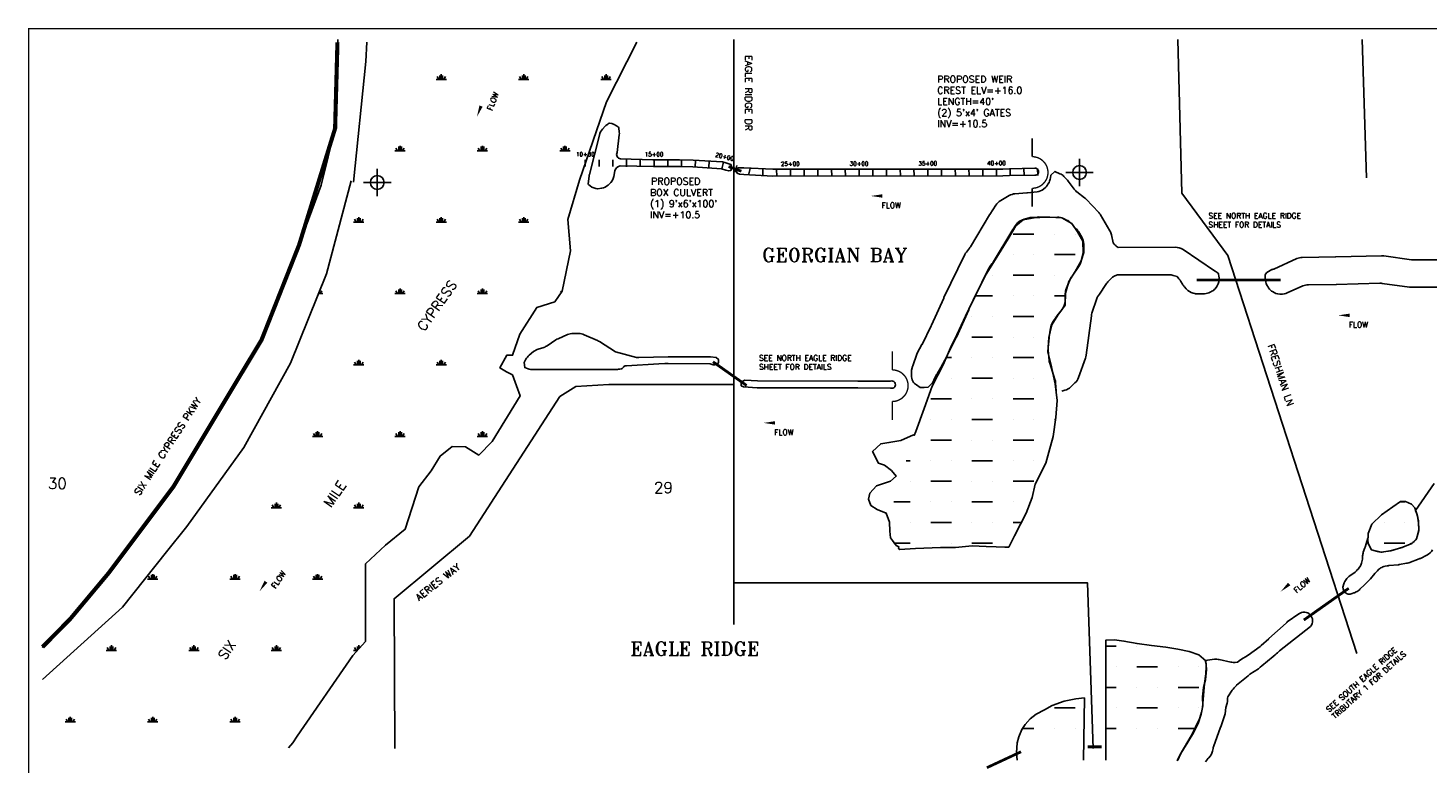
# Model space of a CAD drawing. Extents: x 223230 to 239990, y 792975 to 803700.
# Tile 2 of 3: x 223230 to 233419, y 798349 to 803700. Entities that reach past the tile are written whole.
import ezdxf
from ezdxf.enums import TextEntityAlignment as Align

# ---------------------------------------------------------------- set-up
doc = ezdxf.new("R2010")
doc.units = 0
doc.header["$LTSCALE"] = 800
doc.header["$PDMODE"] = 34
doc.header["$PDSIZE"] = 100
doc.linetypes.add('DASHED', pattern=[0])
doc.linetypes.add('PHANTOM', pattern=[0])
doc.layers.get('0').update_dxf_attribs({"linetype": 'CONTINUOUS'})
for name, color, linetype in [('BORDER', 1, 'CONTINUOUS'), ('HATCH', 3, 'CONTINUOUS'), ('MAJROADS', 9, 'CONTINUOUS'), ('MINROADS', 9, 'CONTINUOUS'), ('PLAKES', 5, 'CONTINUOUS'), ('ROW', 12, 'PHANTOM'), ('SEC', 2, 'CONTINUOUS'), ('STATIONS', 7, 'CONTINUOUS'), ('STRUCTTEXT', 7, 'CONTINUOUS'), ('STRUCTURES', 1, 'CONTINUOUS'), ('TEXT', 7, 'CONTINUOUS'), ('WL-PRESERVE', 14, 'CONTINUOUS'), ('WSHEDS', 11, 'CONTINUOUS')]:
    doc.layers.add(name, color=color, linetype=linetype)
doc.styles.get("Standard").update_dxf_attribs({"font": 'ROMANT'})

# ---------------------------------------------------------------- blocks, each defined once
blk = doc.blocks.new('*X')
at = {"color": 0}
for p, q in [((225675, 803325), (225675, 803325)), ((226200, 803325), (226275, 803325)), ((226219, 803325), (226207, 803346)), ((226228, 803325), (226228, 803355)), ((226238, 803325), (226238, 803363)), ((226247, 803325), (226247, 803355)), ((226256, 803325), (226268, 803346)), ((226800, 803325), (226875, 803325)), ((226819, 803325), (226807, 803346)), ((226828, 803325), (226828, 803355)), ((226838, 803325), (226838, 803363)), ((226847, 803325), (226847, 803355)), ((226856, 803325), (226868, 803346)), ((227400, 803325), (227475, 803325)), ((227419, 803325), (227407, 803346)), ((227428, 803325), (227428, 803355)), ((227438, 803325), (227438, 803363)), ((227447, 803325), (227447, 803355)), ((227456, 803325), (227468, 803346)), ((225900, 802806), (225975, 802806)), ((225919, 802806), (225907, 802826)), ((225928, 802806), (225928, 802836)), ((225938, 802806), (225938, 802843)), ((225947, 802806), (225947, 802836)), ((225956, 802806), (225968, 802826)), ((226500, 802806), (226575, 802806)), ((226519, 802806), (226507, 802826)), ((226528, 802806), (226528, 802836)), ((226538, 802806), (226538, 802843)), ((226547, 802806), (226547, 802836)), ((226556, 802806), (226568, 802826)), ((227100, 802806), (227175, 802806)), ((227119, 802806), (227107, 802826)), ((227128, 802806), (227128, 802836)), ((227138, 802806), (227138, 802843)), ((227147, 802806), (227147, 802836)), ((227156, 802806), (227168, 802826)), ((225600, 802286), (225675, 802286)), ((225619, 802286), (225607, 802307)), ((225628, 802286), (225628, 802316)), ((225638, 802286), (225638, 802323)), ((225647, 802286), (225647, 802316)), ((225656, 802286), (225668, 802307)), ((226200, 802286), (226275, 802286)), ((226219, 802286), (226207, 802307)), ((226228, 802286), (226228, 802316)), ((226238, 802286), (226238, 802323)), ((226247, 802286), (226247, 802316)), ((226256, 802286), (226268, 802307)), ((226800, 802286), (226875, 802286)), ((226819, 802286), (226807, 802307)), ((226828, 802286), (226828, 802316)), ((226838, 802286), (226838, 802323)), ((226847, 802286), (226847, 802316)), ((226856, 802286), (226868, 802307)), ((230400, 802200), (230550, 802200)), ((230700, 802200), (230700, 802200)), ((230850, 802200), (230850, 802200)), ((230400, 802050), (230400, 802050)), ((230550, 802050), (230550, 802050)), ((230700, 802050), (230850, 802050)), ((230250, 801900), (230250, 801900)), ((230400, 801900), (230550, 801900)), ((230700, 801900), (230700, 801900)), ((225345, 801766), (225375, 801766)), ((225347, 801766), (225347, 801772)), ((225356, 801766), (225368, 801787)), ((225900, 801766), (225975, 801766)), ((225919, 801766), (225907, 801787)), ((225928, 801766), (225928, 801796)), ((225938, 801766), (225938, 801804)), ((225947, 801766), (225947, 801796)), ((225956, 801766), (225968, 801787)), ((226500, 801766), (226575, 801766)), ((226519, 801766), (226507, 801787)), ((226528, 801766), (226528, 801796)), ((226538, 801766), (226538, 801804)), ((226547, 801766), (226547, 801796)), ((226556, 801766), (226568, 801787)), ((227100, 801766), (227105, 801766)), ((227113, 801777), (227107, 801787)), ((230123, 801750), (230250, 801750)), ((230400, 801750), (230400, 801750)), ((230550, 801750), (230550, 801750)), ((230700, 801750), (230779, 801750)), ((230100, 801600), (230100, 801600)), ((230250, 801600), (230250, 801600)), ((230400, 801600), (230550, 801600)), ((230700, 801600), (230700, 801600)), ((230100, 801450), (230250, 801450)), ((230400, 801450), (230400, 801450)), ((230550, 801450), (230550, 801450)), ((225619, 801247), (225607, 801267)), ((225628, 801247), (225628, 801277)), ((225638, 801247), (225638, 801284)), ((225647, 801247), (225647, 801277)), ((225656, 801247), (225668, 801267)), ((226219, 801247), (226207, 801267)), ((226228, 801247), (226228, 801277)), ((226238, 801247), (226238, 801284)), ((226247, 801247), (226247, 801277)), ((226256, 801247), (226268, 801267)), ((229913, 801300), (229950, 801300)), ((230100, 801300), (230100, 801300)), ((230250, 801300), (230250, 801300)), ((230400, 801300), (230550, 801300)), ((225600, 801247), (225675, 801247)), ((226200, 801247), (226275, 801247)), ((229950, 801150), (229950, 801150)), ((230100, 801150), (230250, 801150)), ((230400, 801150), (230400, 801150)), ((230550, 801150), (230550, 801150)), ((229800, 801000), (229950, 801000)), ((230100, 801000), (230100, 801000)), ((230250, 801000), (230250, 801000)), ((230400, 801000), (230550, 801000)), ((230700, 801000), (230700, 801000)), ((229800, 800850), (229800, 800850)), ((229950, 800850), (229950, 800850)), ((230100, 800850), (230250, 800850)), ((230400, 800850), (230400, 800850)), ((230550, 800850), (230550, 800850)), ((230700, 800850), (230709, 800850)), ((225319, 800727), (225307, 800748)), ((225328, 800727), (225328, 800757)), ((225338, 800727), (225338, 800765)), ((225347, 800727), (225347, 800757)), ((225356, 800727), (225368, 800748)), ((225919, 800727), (225907, 800748)), ((225928, 800727), (225928, 800757)), ((225938, 800727), (225938, 800765)), ((225947, 800727), (225947, 800757)), ((225956, 800727), (225968, 800748)), ((226519, 800727), (226507, 800748)), ((226528, 800727), (226528, 800757)), ((226538, 800727), (226538, 800765)), ((226547, 800727), (226547, 800757)), ((226556, 800727), (226568, 800748)), ((225300, 800727), (225375, 800727)), ((225900, 800727), (225975, 800727)), ((226500, 800727), (226575, 800727)), ((229800, 800700), (229950, 800700)), ((230100, 800700), (230100, 800700)), ((230250, 800700), (230250, 800700)), ((230400, 800700), (230550, 800700)), ((229620, 800550), (229650, 800550)), ((229800, 800550), (229800, 800550)), ((229950, 800550), (229950, 800550)), ((230100, 800550), (230250, 800550)), ((230400, 800550), (230400, 800550)), ((230550, 800550), (230550, 800550)), ((229650, 800400), (229650, 800400)), ((229800, 800400), (229950, 800400)), ((230100, 800400), (230100, 800400)), ((230250, 800400), (230250, 800400)), ((230400, 800400), (230550, 800400)), ((225028, 800207), (225028, 800237)), ((225038, 800207), (225038, 800245)), ((225047, 800207), (225047, 800237)), ((225628, 800207), (225628, 800237)), ((225638, 800207), (225638, 800245)), ((225647, 800207), (225647, 800237)), ((229532, 800250), (229650, 800250)), ((229800, 800250), (229800, 800250)), ((229950, 800250), (229950, 800250)), ((230100, 800250), (230250, 800250)), ((230400, 800250), (230400, 800250)), ((233216, 800250), (233250, 800250)), ((225000, 800207), (225075, 800207)), ((225019, 800207), (225007, 800228)), ((225056, 800207), (225068, 800228)), ((225600, 800207), (225675, 800207)), ((225619, 800207), (225607, 800228)), ((225656, 800207), (225668, 800228)), ((229650, 800100), (229650, 800100)), ((229800, 800100), (229950, 800100)), ((230100, 800100), (230100, 800100)), ((230250, 800100), (230250, 800100)), ((230400, 800100), (230459, 800100)), ((233100, 800100), (233100, 800100)), ((233250, 800100), (233250, 800100)), ((229532, 799950), (229650, 799950)), ((229800, 799950), (229800, 799950)), ((229950, 799950), (229950, 799950)), ((230100, 799950), (230250, 799950)), ((233100, 799950), (233250, 799950)), ((224138, 799688), (224138, 799725)), ((224738, 799688), (224738, 799725)), ((225338, 799688), (225338, 799725)), ((224100, 799688), (224175, 799688)), ((224119, 799688), (224107, 799709)), ((224128, 799688), (224128, 799718)), ((224147, 799688), (224147, 799718)), ((224156, 799688), (224168, 799709)), ((224700, 799688), (224775, 799688)), ((224719, 799688), (224707, 799709)), ((224728, 799688), (224728, 799718)), ((224747, 799688), (224747, 799718)), ((224756, 799688), (224768, 799709)), ((225300, 799688), (225375, 799688)), ((225319, 799688), (225307, 799709)), ((225328, 799688), (225328, 799718)), ((225347, 799688), (225347, 799718)), ((225356, 799688), (225368, 799709)), ((223800, 799168), (223875, 799168)), ((223819, 799168), (223807, 799189)), ((223828, 799168), (223828, 799198)), ((223838, 799168), (223838, 799206)), ((223847, 799168), (223847, 799198)), ((223856, 799168), (223868, 799189)), ((224400, 799168), (224475, 799168)), ((224419, 799168), (224407, 799189)), ((224428, 799168), (224428, 799198)), ((224438, 799168), (224438, 799206)), ((224447, 799168), (224447, 799198)), ((224456, 799168), (224468, 799189)), ((225000, 799168), (225075, 799168)), ((225019, 799168), (225007, 799189)), ((225028, 799168), (225028, 799198)), ((225038, 799168), (225038, 799206)), ((225047, 799168), (225047, 799198)), ((225056, 799168), (225068, 799189)), ((225600, 799168), (225626, 799168)), ((225619, 799168), (225607, 799189)), ((225628, 799170), (225628, 799198)), ((225638, 799181), (225638, 799206)), ((225647, 799191), (225647, 799198)), ((231075, 799200), (231150, 799200)), ((231300, 799200), (231300, 799200)), ((231150, 799050), (231150, 799050)), ((231300, 799050), (231450, 799050)), ((231600, 799050), (231600, 799050)), ((231750, 799050), (231750, 799050)), ((231075, 798900), (231150, 798900)), ((231300, 798900), (231300, 798900)), ((231450, 798900), (231450, 798900)), ((231600, 798900), (231750, 798900)), ((230700, 798750), (230850, 798750)), ((231150, 798750), (231150, 798750)), ((231300, 798750), (231450, 798750)), ((231600, 798750), (231600, 798750)), ((231750, 798750), (231750, 798750)), ((223500, 798649), (223575, 798649)), ((223519, 798649), (223507, 798669)), ((223528, 798649), (223528, 798679)), ((223538, 798649), (223538, 798686)), ((223547, 798649), (223547, 798679)), ((223556, 798649), (223568, 798669)), ((224100, 798649), (224175, 798649)), ((224119, 798649), (224107, 798669)), ((224128, 798649), (224128, 798679)), ((224138, 798649), (224138, 798686)), ((224147, 798649), (224147, 798679)), ((224156, 798649), (224168, 798669)), ((224700, 798649), (224775, 798649)), ((224719, 798649), (224707, 798669)), ((224728, 798649), (224728, 798679)), ((224738, 798649), (224738, 798686)), ((224747, 798649), (224747, 798679)), ((224756, 798649), (224768, 798669)), ((230467, 798600), (230550, 798600)), ((230700, 798600), (230700, 798600)), ((230850, 798600), (230850, 798600)), ((231075, 798600), (231150, 798600)), ((231300, 798600), (231300, 798600)), ((231450, 798600), (231450, 798600)), ((231600, 798600), (231727, 798600))]:
    blk.add_line(p, q, dxfattribs=at)
blk = doc.blocks.new('FLARROW')
at = {"layer": 'PLAKES', "color": 0}
blk.add_lwpolyline([(0, 0, 0, 0.05, 0), (0.168, 0, 0, 0, -0.087559), (0.267, -0.018, 0, 0, 0.245722), (0.355, -0.006, 0, 0, -0.309425), (0.492, -0.004, 0, 0, 0), (0.558, -0.006, 0, 0, 0)], format="xyseb", dxfattribs=at)
blk.add_text('FLOW', height=0.08, dxfattribs=at).set_placement((0.295, -0.176), align=Align.CENTER)
blk = doc.blocks.new('WEIR')
at = {"layer": 'STRUCTURES', "color": 0, "const_width": 20}
blk.add_lwpolyline([(0, 498), (0, 230, -1), (0, -230), (0, -498)], format="xyb", dxfattribs=at)

msp = doc.modelspace()

# ---------------------------------------------------------------- linework, layer by layer
at = {"layer": 'BORDER', "color": 0, "const_width": 10}
msp.add_lwpolyline([(223235, 793235), (239985, 793235), (239985, 803695), (223235, 803695)], close=True, dxfattribs=at)
at = {"layer": 'MAJROADS', "color": 0}
for points in [[(225484, 803616), (225465, 802969), (225363, 802555), (225203, 802121), (224930, 801430), (224287, 800359), (223815, 799730), (223538, 799399), (223333, 799191)], [(228366, 803616), (228366, 799358)], [(227101, 801017), (227217, 801091), (227458, 801105), (228366, 801105)], [(225899, 798454), (225894, 799545), (226443, 800001), (227101, 801017)], [(228366, 799660), (230941, 799660), (230981, 798454)]]:
    msp.add_lwpolyline(points, dxfattribs=at)
at = {"layer": 'MINROADS', "color": 0}
for points in [[(231597, 803616), (231628, 802498), (231961, 802044), (232902, 799146)], [(232939, 803616), (232971, 802610)]]:
    msp.add_lwpolyline(points, dxfattribs=at)
at = {"layer": 'PLAKES', "color": 0}
for points in [[(228308, 802718), (228285, 802725), (228072, 802738), (227972, 802741), (227778, 802741), (227543, 802747, -0.511651), (227517, 802793), (227533, 802921, 0.052924), (227533, 802942), (227530, 802973), (227527, 802977, 0.186575), (227461, 803006), (227460, 803006), (227453, 803002, 0.07136), (227431, 802984), (227412, 802963, 0.125048), (227388, 802920), (227316, 802634, 0.031808), (227314, 802621), (227307, 802565), (227310, 802561, 0.153273), (227362, 802531), (227376, 802528), (227404, 802533, 0.13601), (227452, 802556), (227460, 802563, 0.168219), (227493, 802619), (227501, 802659, -0.283081), (227540, 802697), (227783, 802691), (227977, 802691), (228069, 802688), (228276, 802675), (228308, 802666), (228330, 802660), (228345, 802663), (228350, 802679), (228350, 802692), (228345, 802706)], [(230557, 802679), (230372, 802675), (230324, 802673), (228651, 802671), (228439, 802683), (228398, 802682), (228386, 802672), (228383, 802659), (228391, 802642), (228409, 802635), (228439, 802633), (228650, 802621), (230325, 802623), (230372, 802625), (230558, 802629, 1.061362)]]:
    msp.add_lwpolyline(points, format="xyb", close=True, dxfattribs=at)
for points in [[(230713, 801059), (230709, 801117, 0.061364), (230704, 801141), (230666, 801260, -0.054548), (230661, 801281), (230655, 801353, -0.046133), (230655, 801371), (230661, 801446, -0.0125), (230662, 801451), (230671, 801514, -0.113493), (230687, 801556), (230723, 801610, -0.02428), (230729, 801618), (230755, 801649, 0.170555), (230778, 801712), (230779, 801767, -0.101191), (230787, 801807), (230818, 801876, -0.048201), (230828, 801893), (230876, 801961, 0.074785), (230889, 801988), (230909, 802050, 0.082578), (230914, 802083), (230913, 802127, 0.129371), (230899, 802176), (230874, 802218, 0.055579), (230861, 802236), (230820, 802280, 0.094795), (230789, 802302), (230765, 802313, 0.112579), (230722, 802322), (230595, 802321, -0.002604), (230594, 802321), (230542, 802321, 0.065844), (230516, 802318), (230480, 802308, 0.064126), (230457, 802298), (230451, 802295, 0.12129), (230416, 802262), (230400, 802236, 0.006636), (230398, 802234), (230254, 801995, -0.026192), (230248, 801986), (230231, 801963, 0.048478), (230220, 801946), (230077, 801652, 0.008496), (230076, 801649), (229987, 801450, -0.011087), (229985, 801446), (229915, 801305, -0.007413), (229914, 801303), (229876, 801234, -0.013788), (229874, 801229), (229846, 801183, 0.029018), (229840, 801173), (229823, 801135, -0.107856), (229797, 801101), (229780, 801086), (229753, 801083, -0.035489), (229739, 801082), (229722, 801082), (229695, 801101, -0.041311), (229682, 801112), (229674, 801120), (229670, 801128, -0.116434), (229659, 801173), (229659, 801187, -0.054722), (229661, 801208), (229667, 801235, -0.030666), (229671, 801247), (229696, 801319, -0.03802), (229702, 801333), (229736, 801395, 0.007413), (229737, 801397), (229804, 801532, 0.011087), (229806, 801536), (229895, 801734, -0.008496), (229896, 801737), (230049, 802051, -0.048478), (230059, 802068), (230082, 802098, 0.026192), (230088, 802107), (230228, 802339, -0.006636), (230230, 802341), (230274, 802411, -0.12129), (230309, 802444), (230371, 802480, -0.111331), (230413, 802493), (230500, 802499, 0.010365), (230505, 802500), (230574, 802508, 0.128624), (230621, 802526), (230623, 802528, 0.112486), (230653, 802562), (230661, 802576, 0.084535), (230671, 802608), (230674, 802628), (230703, 802656), (230740, 802639, -0.087907), (230769, 802619), (230791, 802597, -0.039543), (230801, 802585), (230843, 802527, 0.073629), (230864, 802506), (230919, 802464, -0.041664), (230932, 802453), (231022, 802357, -0.055579), (231035, 802339), (231103, 802224, -0.082477), (231115, 802193), (231127, 802136), (231134, 802127, 0.054829), (231150, 802112), (231164, 802101), (231579, 802104, -0.151629), (231636, 802087), (231865, 801931, 0.009387), (231869, 801929), (231891, 801915), (231894, 801907, -0.133089), (231897, 801855), (231896, 801851, -0.15143), (231867, 801799), (231866, 801798, -0.08469), (231838, 801779), (231824, 801773, -0.106448), (231782, 801764), (231745, 801764, -0.059529), (231721, 801767), (231710, 801769, -0.15166), (231659, 801800), (231646, 801815, -0.059311), (231632, 801834), (231621, 801854, 0.064335), (231606, 801875), (231593, 801890), (231564, 801899, 0.07995), (231533, 801904), (231180, 801904, 0.210306), (231107, 801872), (231088, 801851, 0.035969), (231079, 801840), (231022, 801756, 0.069792), (231009, 801731), (230973, 801623, 0.046506), (230969, 801605), (230930, 801317, -0.052005), (230925, 801297), (230875, 801155, -0.11901), (230849, 801116), (230819, 801087, -0.123189), (230776, 801063), (230754, 801057)], [(233507, 801812), (233298, 801812, -0.035324), (233283, 801813), (233086, 801841, 0.042491), (233069, 801842), (232752, 801833, -0.004283), (232750, 801833), (232548, 801830, 0.102695), (232509, 801822), (232395, 801771, -0.117444), (232349, 801762), (232340, 801762, -0.14601), (232286, 801781), (232281, 801785, -0.108337), (232253, 801817), (232247, 801828, -0.121337), (232234, 801874), (232233, 801904), (232237, 801909, -0.141133), (232283, 801941), (232286, 801942, 0.024953), (232296, 801945), (232465, 802021, -0.102695), (232504, 802030), (232746, 802033, 0.004283), (232748, 802033), (233080, 802042, -0.042491), (233097, 802041), (233298, 802013, 0.035324), (233312, 802012), (233499, 802012, 0.018585)], [(228197, 801306), (228239, 801301), (228255, 801287), (228256, 801267), (228249, 801249), (228232, 801247), (228217, 801248), (228194, 801254), (227889, 801257), (227865, 801257), (227820, 801256), (227585, 801240, 0.289519), (227567, 801236, -0.148594), (227549, 801219), (227548, 801219), (227536, 801217, -0.042116), (227519, 801215), (226904, 801213, -0.088713), (226869, 801219), (226845, 801228), (226840, 801264), (226854, 801288, -0.092378), (226877, 801317), (226910, 801344, -0.096773), (226944, 801363), (226984, 801375, 0.069783), (227009, 801387), (227072, 801430, -0.04581), (227088, 801438), (227157, 801468, -0.10157), (227197, 801476), (227237, 801476, -0.104939), (227278, 801467), (227375, 801424, -0.037711), (227389, 801417), (227505, 801342), (227659, 801302), (227676, 801302), (227889, 801307), (228197, 801306), (228198, 801306)], [(228436, 801087), (228420, 801096), (228419, 801111), (228428, 801127), (228446, 801137), (228538, 801131), (229270, 801130), (229507, 801129, -1.463584), (229506, 801079), (229270, 801080), (228536, 801081), (228436, 801087), (228432, 801089)], [(233452, 799902, -0.146626), (233411, 799863), (233364, 799839, -0.027671), (233354, 799835), (233279, 799807, -0.044966), (233262, 799803), (233212, 799794, -0.018882), (233204, 799793), (233133, 799786, 0.023358), (233124, 799785), (233107, 799781, 0.089591), (233074, 799769), (233073, 799768, 0.073217), (233051, 799749), (233034, 799731, 0.006911), (233032, 799729), (233000, 799691, -0.020788), (232995, 799685), (232958, 799648, -0.004386), (232957, 799647), (232923, 799614, -0.082188), (232896, 799595), (232883, 799589), (232878, 799589, -0.644336), (232799, 799630), (232806, 799653, -0.091514), (232823, 799685), (232829, 799692, -0.067746), (232849, 799711), (232888, 799739, 0.049273), (232902, 799752), (232911, 799761, 0.044289), (232921, 799775), (232923, 799778, 0.073391), (232935, 799804), (232938, 799814, 0.052409), (232942, 799834), (232943, 799857, -0.065896), (232948, 799883), (232959, 799915, 0.011503), (232961, 799920), (232968, 799944, -0.003112), (232968, 799945), (232981, 799987), (232981, 799980, 0.134787), (232992, 799929), (233007, 799901), (233052, 799888, 0.114051), (233097, 799886), (233142, 799894, 0.026795), (233152, 799896), (233230, 799919, 0.028865), (233241, 799923), (233285, 799941, 0.064888), (233308, 799954), (233317, 799962, 0.046423), (233331, 799975), (233336, 799980), (233350, 800039, 0.011142), (233351, 800044), (233353, 800053), (233346, 800121, 0.040349), (233344, 800136), (233337, 800163, 0.01311), (233335, 800168), (233329, 800188), (233464, 800384, -0.003692)], [(231593, 798364), (231611, 798402, -0.025864), (231615, 798411), (231696, 798548, 0.021405), (231700, 798555), (231750, 798660, 0.031223), (231755, 798672), (231771, 798719, 0.049389), (231775, 798739), (231780, 798777, 0.017945), (231781, 798784), (231784, 798840, -0.01037), (231784, 798844), (231792, 798925, -0.008911), (231792, 798929), (231801, 798999, 0.011641), (231802, 799004), (231805, 799044, 0.076805), (231803, 799075), (231798, 799095), (231865, 799104, -0.087617), (231899, 799102), (231984, 799084, 0.079023), (232016, 799082), (232032, 799084), (232054, 799100, -0.025776), (232062, 799106), (232102, 799130, 0.02235), (232110, 799135), (232197, 799198, 0.024633), (232205, 799205), (232261, 799254, 0.00284), (232261, 799255), (232386, 799368, -0.030631), (232395, 799376), (232478, 799435, -0.897457), (232564, 799344), (232339, 799166, 0.000915), (232306, 799137), (232236, 799079, 0.00802), (232185, 799035), (232122, 798995, -0.049327), (232074, 798954), (232026, 798917, 0.007305), (232023, 798910)], [(231601, 798380), (231611, 798402, -0.025864), (231615, 798411), (231696, 798548, 0.021405), (231700, 798555), (231750, 798660, 0.031223), (231755, 798672), (231771, 798719, 0.049389), (231775, 798739), (231780, 798777, 0.017945), (231781, 798784), (231784, 798840, -0.01037), (231784, 798844), (231792, 798925, -0.008911), (231792, 798929), (231801, 798999, 0.011641), (231802, 799004), (231805, 799044, 0.076805), (231803, 799075), (231798, 799095), (231865, 799104, -0.087617), (231899, 799102), (231984, 799084, 0.079023), (232016, 799082), (232032, 799084), (232054, 799100, -0.025776), (232062, 799106), (232102, 799130, 0.02235), (232110, 799135), (232197, 799198, 0.024633), (232205, 799205), (232261, 799254, 0.00284), (232261, 799255), (232386, 799368, -0.030631), (232395, 799376), (232478, 799435, -0.897457), (232564, 799344), (232339, 799166, 0.000915), (232306, 799137), (232236, 799079, 0.00802), (232185, 799035), (232122, 798995, -0.049327), (232074, 798954), (232026, 798917, 0.007305), (232023, 798910)], [(231601, 798380), (231611, 798402, -0.025864), (231615, 798411), (231696, 798548, 0.021405), (231700, 798555), (231750, 798660, 0.031223), (231755, 798672), (231771, 798719, 0.049389), (231775, 798739), (231780, 798777, 0.017945), (231781, 798784), (231784, 798840, -0.01037), (231784, 798844), (231792, 798925, -0.008911), (231792, 798929), (231801, 798999, 0.011641), (231802, 799004), (231805, 799044, 0.076805), (231803, 799075), (231798, 799095), (231865, 799104, -0.087617), (231899, 799102), (231984, 799084, 0.079023), (232016, 799082), (232032, 799084), (232054, 799100, -0.025776), (232062, 799106), (232102, 799130, 0.02235), (232110, 799135), (232197, 799198, 0.024633), (232205, 799205), (232261, 799254, 0.00284), (232261, 799255), (232386, 799368, -0.030631), (232395, 799376), (232478, 799435, -0.897457), (232564, 799344), (232339, 799166, 0.000915), (232306, 799137), (232236, 799079, 0.00802), (232185, 799035), (232122, 798995, -0.049327), (232074, 798954), (232026, 798917, 0.007305), (232023, 798910)], [(231601, 798380), (231611, 798402, -0.025864), (231615, 798411), (231696, 798548, 0.021405), (231700, 798555), (231750, 798660, 0.031223), (231755, 798672), (231771, 798719, 0.049389), (231775, 798739), (231780, 798777, 0.017945), (231781, 798784), (231784, 798840, -0.01037), (231784, 798844), (231792, 798925, -0.008911), (231792, 798929), (231801, 798999, 0.011641), (231802, 799004), (231805, 799044, 0.076805), (231803, 799075), (231798, 799095), (231865, 799104, -0.087617), (231899, 799102), (231984, 799084, 0.079023), (232016, 799082), (232032, 799084), (232054, 799100, -0.025776), (232062, 799106), (232102, 799130, 0.02235), (232110, 799135), (232197, 799198, 0.024633), (232205, 799205), (232261, 799254, 0.00284), (232261, 799255), (232386, 799368, -0.030631), (232395, 799376), (232478, 799435, -0.897457), (232564, 799344), (232339, 799166, 0.000915), (232306, 799137), (232236, 799079, 0.00802), (232185, 799035), (232122, 798995, -0.049327), (232074, 798954), (232026, 798917, 0.007305), (232023, 798910)], [(232023, 798910, 0.043341), (231994, 798880), (231961, 798832, -0.002801), (231958, 798786), (231948, 798754), (231943, 798707), (231910, 798612, -0.002575), (231909, 798611), (231858, 798466, 0.025791), (231855, 798456), (231850, 798435, -0.137752), (231824, 798388), (231822, 798387, 0.03441), (231813, 798377), (231800, 798359, -0.057977)]]:
    msp.add_lwpolyline(points, format="xyb", dxfattribs=at)
at = {"layer": 'ROW', "color": 0}
for points in [[(225696, 803596), (225688, 803457), (225599, 802578)], [(225685, 799798), (225831, 799936), (225974, 800051), (226075, 800359), (226165, 800476), (226229, 800584), (226317, 800653), (226413, 800651), (226511, 800591), (226609, 800689), (226813, 801021), (226785, 801095), (226755, 801174), (226713, 801197), (226664, 801225), (226714, 801318), (226757, 801318), (226809, 801471), (226932, 801665), (227063, 801707), (227118, 801785), (227178, 802077), (227158, 802305), (227243, 802592), (227440, 803163), (227662, 803597)], [(225583, 802587), (225403, 801910), (225140, 801259), (224800, 800645), (224387, 800070), (224239, 799887), (223917, 799484), (223336, 798956)], [(225125, 798460), (225157, 798496), (225188, 798545)]]:
    msp.add_lwpolyline(points, dxfattribs=at)
at = {"layer": 'ROW', "color": 0, "linetype": 'DASHED'}
msp.add_lwpolyline([(225188, 798545), (225595, 799133), (225685, 799233), (225685, 799798)], dxfattribs=at)
at = {"layer": 'SEC', "color": 0}
for p in [(230883, 802648), (225772, 802575)]:
    msp.add_point(p, dxfattribs=at)
at = {"layer": 'STATIONS', "color": 0}
for p, q in [((227286, 802741), (227286, 802691)), ((227386, 802741), (227386, 802691)), ((227486, 802741), (227486, 802691)), ((227586, 802740), (227586, 802690)), ((227686, 802740), (227686, 802690)), ((227786, 802740), (227786, 802690)), ((227886, 802740), (227886, 802690)), ((227986, 802740), (227986, 802690)), ((228087, 802737), (228085, 802687)), ((228187, 802732), (228185, 802682)), ((228291, 802724), (228279, 802675)), ((228388, 802700), (228376, 802651)), ((230578, 802677), (230579, 802627)), ((228485, 802676), (228474, 802628)), ((228578, 802670), (228579, 802620)), ((228678, 802670), (228679, 802620)), ((228778, 802671), (228779, 802621)), ((228878, 802671), (228879, 802621)), ((228978, 802671), (228979, 802621)), ((229078, 802672), (229079, 802622)), ((229178, 802672), (229179, 802622)), ((229278, 802672), (229279, 802622)), ((229378, 802673), (229379, 802623)), ((229478, 802673), (229479, 802623)), ((229578, 802673), (229579, 802623)), ((229678, 802674), (229679, 802624)), ((229778, 802674), (229779, 802624)), ((229878, 802675), (229879, 802625)), ((229978, 802675), (229979, 802625)), ((230078, 802675), (230079, 802625)), ((230178, 802676), (230179, 802626)), ((230278, 802676), (230279, 802626)), ((230378, 802676), (230379, 802626)), ((230478, 802677), (230479, 802627))]:
    msp.add_line(p, q, dxfattribs=at)
at = {"layer": 'STRUCTURES', "color": 0, "const_width": 20}
for points in [[(228328, 802691), (228422, 802657)], [(231735, 801865), (232346, 801865)], [(228215, 801270), (228460, 801097)], [(232515, 799390), (232842, 799621)], [(230457, 798431), (230208, 798315)], [(230943, 798467), (231043, 798467)]]:
    msp.add_lwpolyline(points, dxfattribs=at)
at = {"layer": 'WL-PRESERVE', "color": 0}
for points in [[(229890, 801247), (229810, 801092), (229751, 800929), (229691, 800763), (229679, 800734), (229675, 800738), (229583, 800697), (229496, 800682), (229436, 800673), (229377, 800617), (229419, 800533), (229464, 800518), (229515, 800478), (229549, 800438), (229507, 800401), (229404, 800366), (229356, 800313), (229348, 800270), (229364, 800224), (229411, 800194), (229475, 800168), (229499, 800102), (229503, 800036), (229506, 799988), (229521, 799968), (229549, 799933), (229567, 799924), (229565, 799914), (229572, 799903), (229690, 799911), (229871, 799918), (229981, 799917), (230102, 799930), (230203, 799925), (230277, 799923), (230338, 799920), (230368, 799921), (230409, 800004), (230452, 800087), (230494, 800167), (230538, 800281), (230561, 800380), (230637, 800531), (230660, 800612), (230692, 800727), (230711, 800865), (230719, 800988), (230706, 801110), (230673, 801254), (230653, 801341), (230660, 801446), (230682, 801539), (230724, 801609), (230777, 801682), (230780, 801769), (230806, 801855), (230850, 801928), (230894, 802004), (230908, 802061), (230906, 802149), (230869, 802217), (230826, 802277), (230755, 802317), (230667, 802323), (230587, 802324), (230552, 802319), (230472, 802303), (230418, 802260), (230364, 802166), (230280, 802031), (230203, 801909), (230135, 801775), (230054, 801602), (229990, 801466), (229944, 801372)], [(233162, 800213), (233081, 800157), (233009, 800089), (232983, 800020), (232980, 799952), (233007, 799902), (233077, 799883), (233148, 799894), (233236, 799921), (233302, 799948), (233336, 799981), (233352, 800042), (233349, 800114), (233337, 800164), (233322, 800207), (233298, 800234), (233255, 800253), (233218, 800252)]]:
    msp.add_lwpolyline(points, close=True, dxfattribs=at)
for points in [[(231597, 798371), (231621, 798419), (231671, 798501), (231711, 798568), (231745, 798638), (231768, 798706), (231780, 798765), (231777, 798832), (231786, 798900), (231800, 798954), (231807, 799029), (231803, 799093), (231752, 799136), (231681, 799160), (231597, 799178), (231511, 799192), (231406, 799204), (231302, 799219), (231206, 799237), (231137, 799247), (231075, 799244), (231075, 798371)], [(230920, 798824), (230857, 798817), (230772, 798799), (230684, 798768), (230627, 798737), (230566, 798706), (230524, 798670), (230488, 798630), (230462, 798593), (230441, 798540), (230428, 798495), (230424, 798424), (230430, 798371)], [(230912, 798371), (230920, 798824)]]:
    msp.add_lwpolyline(points, dxfattribs=at)
at = {"layer": 'WSHEDS', "color": 0, "const_width": 30}
msp.add_lwpolyline([(223336, 799194), (223538, 799399), (223815, 799730), (224287, 800359), (224930, 801430), (225203, 802121), (225465, 802969), (225465, 802969), (225482, 803596)], dxfattribs=at)

# ---------------------------------------------------------------- block references
at = {"layer": 'HATCH', "color": 0}
msp.add_blockref('*X', (0, 0), dxfattribs=at)
msp.add_blockref('*X', (0, 0), dxfattribs=at)
msp.add_blockref('*X', (0, 0), dxfattribs=at)
msp.add_blockref('*X', (0, 0), dxfattribs=at)
msp.add_blockref('*X', (0, 0), dxfattribs=at)
msp.add_blockref('*X', (0, 0), dxfattribs=at)
msp.add_blockref('*X', (0, 0), dxfattribs=at)
msp.add_blockref('*X', (0, 0), dxfattribs=at)
msp.add_blockref('*X', (0, 0), dxfattribs=at)
msp.add_blockref('*X', (0, 0), dxfattribs=at)
at = {"layer": 'STRUCTURES', "color": 0, "xscale": 0.5, "yscale": 0.5, "zscale": 0.5}
for p in [(230538, 802648), (229520, 801096)]:
    msp.add_blockref('WEIR', p, dxfattribs=at)
at = {"layer": 'TEXT', "color": 0, "xscale": 500, "yscale": 500, "zscale": 500}
for p, rotation in [((226497, 803053), 69.05252941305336), ((224915, 799599), 56.30993247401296), ((232346, 799596), 41.85504253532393)]:
    msp.add_blockref('FLARROW', p, dxfattribs=dict(at, rotation=rotation))
for p in [(229364, 802477), (232764, 801608), (228583, 800825)]:
    msp.add_blockref('FLARROW', p, dxfattribs=at)

# ---------------------------------------------------------------- texts
at = {"layer": 'HATCH', "color": 0}
for s, p in [('CYPRESS', (226114, 801487)), ('MILE', (225434, 800205)), ('SIX', (224665, 799094))]:
    msp.add_text(s, height=70, rotation=55, dxfattribs=at).set_placement(p)
at = {"layer": 'STATIONS', "color": 0}
for s, rotation, p in [('10+00', 359.8847, (227286, 802766)), ('15+00', 359.8847, (227786, 802765)), ('20+00', 346.3962, (228297, 802748)), ('25+00', 0.2082, (228778, 802696)), ('30+00', 0.2082, (229278, 802697)), ('35+00', 0.2082, (229778, 802699)), ('40+00', 0.2082, (230278, 802701))]:
    msp.add_text(s, height=30, rotation=rotation, dxfattribs=at).set_placement(p, align=Align.CENTER)
at = {"layer": 'STRUCTTEXT', "color": 0}
for s, p in [('PROPOSED WEIR', (229847, 803302)), ('CREST ELV=+16.0', (229847, 803221)), ("LENGTH=40'", (229847, 803140)), ("(2) 5'x4' GATES", (229847, 803059)), ('INV=+10.5', (229847, 802978)), ('PROPOSED', (227765, 802558)), ('BOX CULVERT', (227757, 802477)), ("(1) 9'x6'x100'", (227757, 802396)), ('INV=+10.5', (227757, 802315))]:
    msp.add_text(s, height=50, dxfattribs=at).set_placement(p)
at = {"layer": 'TEXT', "color": 0}
for s, height, rotation, p in [('EAGLE RIDGE DR', 50, 270, (228449, 803502)), ('FRESHMAN LN', 50, 288, (232250, 801388)), ('SIX MILE CYPRESS PKWY', 50, 57, (224041, 800292)), ('AERIES WAY', 50, 38, (226075, 799528)), ('SEE SOUTH EAGLE RIDGE', 40, 42, (232698, 798716)), ('TRIBUTARY 1 FOR DETAILS', 40, 42, (232741, 798668))]:
    msp.add_text(s, height=height, rotation=rotation, dxfattribs=at).set_placement(p)
for s, height, p in [('SEE NORTH EAGLE RIDGE', 40, (231821, 802313)), ('SHEET FOR DETAILS', 40, (231821, 802248)), ('SEE NORTH EAGLE RIDGE', 40, (228550, 801278)), ('SHEET FOR DETAILS', 40, (228550, 801213)), ('30', 80, (223375, 800344)), ('29', 80, (227786, 800314)), ('EAGLE RIDGE', 100, (227614, 799131))]:
    msp.add_text(s, height=height, dxfattribs=at).set_placement(p)
msp.add_text('GEORGIAN BAY', height=100, dxfattribs=at).set_placement((229101, 801998), align=Align.CENTER)

doc.saveas('drawing.dxf')
